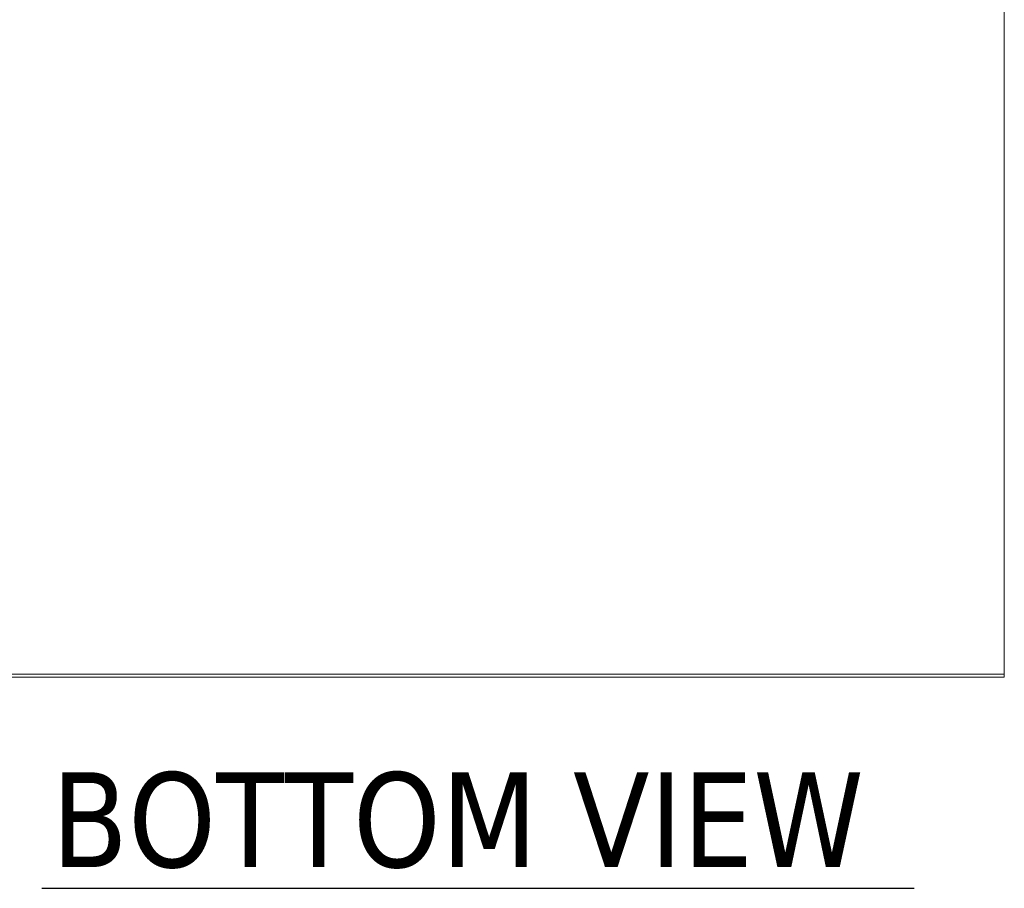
# Model space of a CAD drawing. Header units: inches. Extents: x 16 to 427, y 4 to 276.
# Tile 24 of 111: x 169 to 201, y 49 to 77. Entities that reach past the tile are written whole.
import ezdxf

# ---------------------------------------------------------------- set-up
doc = ezdxf.new("R2010")
doc.units = ezdxf.units.IN
doc.header["$LTSCALE"] = 26
doc.header["$MEASUREMENT"] = 0
doc.layers.add('Symbol (ANSI)', color=7, linetype='Continuous', lineweight=5)
doc.layers.add('Visible (ANSI)', color=7, linetype='Continuous', lineweight=5)
doc.styles.add('Text Style168', font='tahoma.ttf')

msp = doc.modelspace()

# ---------------------------------------------------------------- linework, layer by layer
at = {"layer": 'Symbol (ANSI)', "lineweight": 30}
msp.add_line((169.4923, 48.8141), (198.1892, 48.8141), dxfattribs=at)
at = {"layer": 'Visible (ANSI)'}
for p, q in [((201.154, 91.6438), (201.154, 55.8634)), ((201.154, 55.8634), (165.233, 55.8634)), ((201.154, 55.7614), (165.233, 55.7614)), ((201.154, 55.7614), (201.154, 55.8634))]:
    msp.add_line(p, q, dxfattribs=at)

# ---------------------------------------------------------------- texts
at = {"layer": 'Symbol (ANSI)', "insert": (169.8043, 49.4503), "char_height": 3.12, "attachment_point": 7, "style": 'Text Style168'}
msp.add_mtext('BOTTOM VIEW', dxfattribs=at)

doc.saveas('drawing.dxf')
